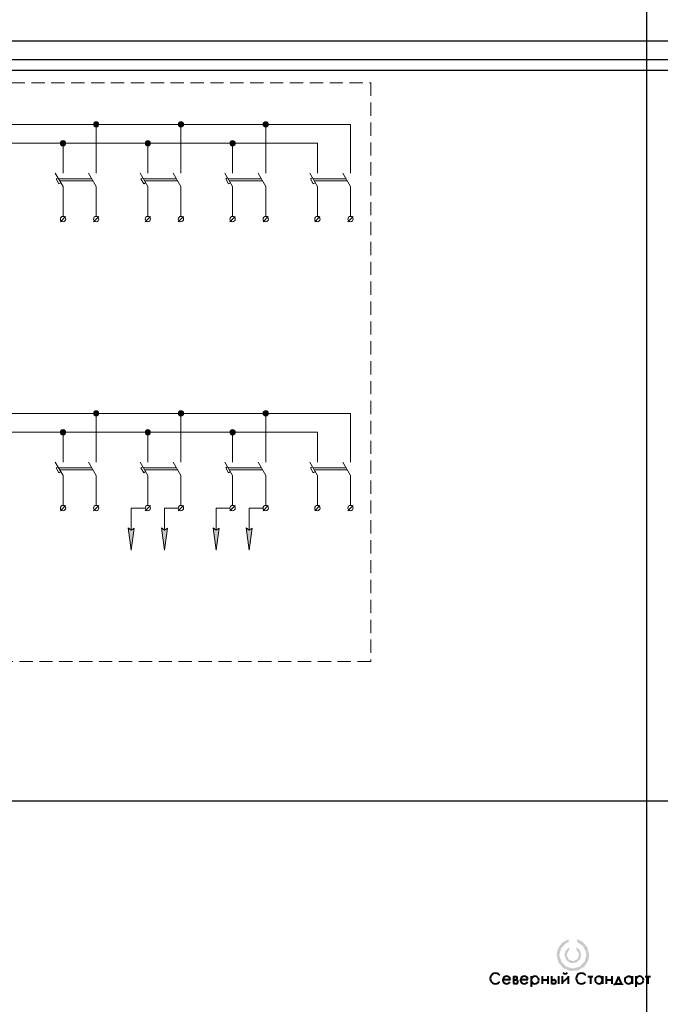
# Model space of a CAD drawing. Header units: millimetres. Extents: x 0 to 1680, y 0 to 297.
# Tile 9 of 11: x 1064 to 1257, y 0 to 297. Entities that reach past the tile are written whole.
import ezdxf

# ---------------------------------------------------------------- set-up
doc = ezdxf.new("R2010")
doc.units = ezdxf.units.MM
for name, pattern in [('K5LT32768', [0]), ('K5LT_DASHED', [6, 4, -2]), ('K5LT_THIN', [0]), ('K5LT_THIN_INCLUDED_TO_HATCHING', [0])]:
    doc.linetypes.add(name, pattern=pattern)
doc.layers.add('Блок', color=7, linetype='Continuous')

# ---------------------------------------------------------------- blocks, each defined once
blk = doc.blocks.new('U30')
at = {"linetype": 'K5LT_DASHED', "lineweight": 18}
for p, q in [((911.29, 278), (1169.69, 278)), ((911.29, 103.4), (911.29, 278)), ((1169.69, 278), (1169.69, 103.4)), ((1169.69, 103.4), (911.29, 103.4))]:
    blk.add_line(p, q, dxfattribs=at)
blk = doc.blocks.new('U130')
at = {"linetype": 'K5LT_THIN', "lineweight": 18}
for p, q in [((1076.82, 250.69), (1076.82, 254.02)), ((1086.82, 250.69), (1086.82, 254.02)), ((1074.5, 250.7), (1076.82, 246.69)), ((1084.5, 250.7), (1086.82, 246.69)), ((1074.74, 248.95), (1075.32, 249.29)), ((1075.57, 247.51), (1074.74, 248.95)), ((1075.47, 249.02), (1085.46, 249.02)), ((1076.15, 247.84), (1075.57, 247.51)), ((1075.85, 248.36), (1085.85, 248.36)), ((1076.82, 246.69), (1076.82, 243.36)), ((1086.82, 246.69), (1086.82, 243.36))]:
    blk.add_line(p, q, dxfattribs=at)
blk = doc.blocks.new('U131')
at = {"linetype": 'K5LT_THIN', "lineweight": 18}
for p, q in [((1102.4, 250.69), (1102.4, 254.02)), ((1112.4, 250.69), (1112.4, 254.02)), ((1100.08, 250.7), (1102.4, 246.69)), ((1110.08, 250.7), (1112.4, 246.69)), ((1100.32, 248.95), (1100.9, 249.29)), ((1101.16, 247.51), (1100.32, 248.95)), ((1101.05, 249.02), (1111.05, 249.02)), ((1101.73, 247.84), (1101.16, 247.51)), ((1101.44, 248.36), (1111.43, 248.36)), ((1102.4, 246.69), (1102.4, 243.36)), ((1112.4, 246.69), (1112.4, 243.36))]:
    blk.add_line(p, q, dxfattribs=at)
blk = doc.blocks.new('U132')
at = {"linetype": 'K5LT_THIN', "lineweight": 18}
for p, q in [((1127.99, 250.69), (1127.99, 254.02)), ((1137.99, 250.69), (1137.99, 254.02)), ((1125.67, 250.7), (1127.99, 246.69)), ((1135.67, 250.7), (1137.99, 246.69)), ((1125.91, 248.95), (1126.49, 249.29)), ((1126.74, 247.51), (1125.91, 248.95)), ((1126.63, 249.02), (1136.63, 249.02)), ((1127.32, 247.84), (1126.74, 247.51)), ((1127.02, 248.36), (1137.02, 248.36)), ((1127.99, 246.69), (1127.99, 243.36)), ((1137.99, 246.69), (1137.99, 243.36))]:
    blk.add_line(p, q, dxfattribs=at)
blk = doc.blocks.new('U133')
at = {"linetype": 'K5LT_THIN', "lineweight": 18}
for p, q in [((1153.57, 250.69), (1153.57, 254.02)), ((1163.57, 250.69), (1163.57, 254.02)), ((1151.25, 250.7), (1153.57, 246.69)), ((1161.25, 250.7), (1163.57, 246.69)), ((1151.49, 248.95), (1152.07, 249.29)), ((1152.33, 247.51), (1151.49, 248.95)), ((1152.22, 249.02), (1162.22, 249.02)), ((1152.9, 247.84), (1152.33, 247.51)), ((1152.61, 248.36), (1162.6, 248.36)), ((1153.57, 246.69), (1153.57, 243.36)), ((1163.57, 246.69), (1163.57, 243.36))]:
    blk.add_line(p, q, dxfattribs=at)
blk = doc.blocks.new('U146')
at = {"linetype": 'K5LT_THIN', "lineweight": 18}
blk.add_line((1076.03, 236.07), (1077.61, 237.65), dxfattribs=at)
for start, end in [(0, 180), (180, 0)]:
    blk.add_arc((1076.82, 236.86), 0.8, start, end, dxfattribs=at)
blk = doc.blocks.new('U147')
at = {"linetype": 'K5LT_THIN', "lineweight": 18}
blk.add_line((1086.03, 236.07), (1087.61, 237.65), dxfattribs=at)
for start, end in [(0, 180), (180, 0)]:
    blk.add_arc((1086.82, 236.86), 0.8, start, end, dxfattribs=at)
blk = doc.blocks.new('U148')
at = {"linetype": 'K5LT_THIN', "lineweight": 18}
blk.add_line((1101.61, 236.07), (1103.19, 237.65), dxfattribs=at)
for start, end in [(0, 180), (180, 0)]:
    blk.add_arc((1102.4, 236.86), 0.8, start, end, dxfattribs=at)
blk = doc.blocks.new('U149')
at = {"linetype": 'K5LT_THIN', "lineweight": 18}
blk.add_line((1111.61, 236.07), (1113.19, 237.65), dxfattribs=at)
for start, end in [(0, 180), (180, 0)]:
    blk.add_arc((1112.4, 236.86), 0.8, start, end, dxfattribs=at)
blk = doc.blocks.new('U150')
at = {"linetype": 'K5LT_THIN', "lineweight": 18}
blk.add_line((1127.2, 236.07), (1128.77, 237.65), dxfattribs=at)
for start, end in [(0, 180), (180, 0)]:
    blk.add_arc((1127.99, 236.86), 0.8, start, end, dxfattribs=at)
blk = doc.blocks.new('U151')
at = {"linetype": 'K5LT_THIN', "lineweight": 18}
blk.add_line((1137.2, 236.07), (1138.77, 237.65), dxfattribs=at)
for start, end in [(0, 180), (180, 0)]:
    blk.add_arc((1137.99, 236.86), 0.8, start, end, dxfattribs=at)
blk = doc.blocks.new('U152')
at = {"linetype": 'K5LT_THIN', "lineweight": 18}
blk.add_line((1152.78, 236.07), (1154.36, 237.65), dxfattribs=at)
for start, end in [(0, 180), (180, 0)]:
    blk.add_arc((1153.57, 236.86), 0.8, start, end, dxfattribs=at)
blk = doc.blocks.new('U153')
at = {"linetype": 'K5LT_THIN', "lineweight": 18}
blk.add_line((1162.78, 236.07), (1164.36, 237.65), dxfattribs=at)
for start, end in [(0, 180), (180, 0)]:
    blk.add_arc((1163.57, 236.86), 0.8, start, end, dxfattribs=at)
blk = doc.blocks.new('U166')
blk.add_hatch(color=256).paths.add_polyline_path([(1077.62, 259.72), (1077.38, 260.29), (1076.82, 260.52), (1076.25, 260.29), (1076.02, 259.72), (1076.25, 259.16), (1076.82, 258.92), (1077.38, 259.16)])
at = {"linetype": 'K5LT_THIN_INCLUDED_TO_HATCHING', "lineweight": 18}
for start, end in [(0, 180), (180, 0)]:
    blk.add_arc((1076.82, 259.72), 0.8, start, end, dxfattribs=at)
blk = doc.blocks.new('U167')
blk.add_hatch(color=256).paths.add_polyline_path([(1087.62, 265.42), (1087.38, 265.99), (1086.82, 266.22), (1086.25, 265.99), (1086.02, 265.42), (1086.25, 264.86), (1086.82, 264.62), (1087.38, 264.86)])
at = {"linetype": 'K5LT_THIN_INCLUDED_TO_HATCHING', "lineweight": 18}
for start, end in [(0, 180), (180, 0)]:
    blk.add_arc((1086.82, 265.42), 0.8, start, end, dxfattribs=at)
blk = doc.blocks.new('U168')
blk.add_hatch(color=256).paths.add_polyline_path([(1103.2, 259.72), (1102.97, 260.29), (1102.4, 260.52), (1101.84, 260.29), (1101.6, 259.72), (1101.84, 259.16), (1102.4, 258.92), (1102.97, 259.16)])
at = {"linetype": 'K5LT_THIN_INCLUDED_TO_HATCHING', "lineweight": 18}
for start, end in [(0, 180), (180, 0)]:
    blk.add_arc((1102.4, 259.72), 0.8, start, end, dxfattribs=at)
blk = doc.blocks.new('U169')
blk.add_hatch(color=256).paths.add_polyline_path([(1113.2, 265.42), (1112.97, 265.99), (1112.4, 266.22), (1111.84, 265.99), (1111.6, 265.42), (1111.84, 264.86), (1112.4, 264.62), (1112.97, 264.86)])
at = {"linetype": 'K5LT_THIN_INCLUDED_TO_HATCHING', "lineweight": 18}
for start, end in [(0, 180), (180, 0)]:
    blk.add_arc((1112.4, 265.42), 0.8, start, end, dxfattribs=at)
blk = doc.blocks.new('U170')
blk.add_hatch(color=256).paths.add_polyline_path([(1128.79, 259.72), (1128.55, 260.29), (1127.99, 260.52), (1127.42, 260.29), (1127.19, 259.72), (1127.42, 259.16), (1127.99, 258.92), (1128.55, 259.16)])
at = {"linetype": 'K5LT_THIN_INCLUDED_TO_HATCHING', "lineweight": 18}
for start, end in [(0, 180), (180, 0)]:
    blk.add_arc((1127.99, 259.72), 0.8, start, end, dxfattribs=at)
blk = doc.blocks.new('U171')
blk.add_hatch(color=256).paths.add_polyline_path([(1138.79, 265.42), (1138.55, 265.99), (1137.99, 266.22), (1137.42, 265.99), (1137.19, 265.42), (1137.42, 264.86), (1137.99, 264.62), (1138.55, 264.86)])
at = {"linetype": 'K5LT_THIN_INCLUDED_TO_HATCHING', "lineweight": 18}
for start, end in [(0, 180), (180, 0)]:
    blk.add_arc((1137.99, 265.42), 0.8, start, end, dxfattribs=at)
blk = doc.blocks.new('U188')
at = {"linetype": 'K5LT_THIN', "lineweight": 18}
for p, q in [((1076.82, 163.53), (1076.82, 166.86)), ((1086.82, 163.53), (1086.82, 166.86)), ((1074.5, 163.53), (1076.82, 159.53)), ((1084.5, 163.53), (1086.82, 159.53)), ((1074.74, 161.79), (1075.32, 162.12)), ((1075.57, 160.35), (1074.74, 161.79)), ((1075.47, 161.86), (1085.46, 161.86)), ((1076.15, 160.68), (1075.57, 160.35)), ((1075.85, 161.19), (1085.85, 161.19)), ((1076.82, 159.53), (1076.82, 156.19)), ((1086.82, 159.53), (1086.82, 156.19))]:
    blk.add_line(p, q, dxfattribs=at)
blk = doc.blocks.new('U189')
at = {"linetype": 'K5LT_THIN', "lineweight": 18}
for p, q in [((1102.4, 163.53), (1102.4, 166.86)), ((1112.4, 163.53), (1112.4, 166.86)), ((1100.08, 163.53), (1102.4, 159.53)), ((1110.08, 163.53), (1112.4, 159.53)), ((1100.32, 161.79), (1100.9, 162.12)), ((1101.16, 160.35), (1100.32, 161.79)), ((1101.05, 161.86), (1111.05, 161.86)), ((1101.73, 160.68), (1101.16, 160.35)), ((1101.44, 161.19), (1111.43, 161.19)), ((1102.4, 159.53), (1102.4, 156.19)), ((1112.4, 159.53), (1112.4, 156.19))]:
    blk.add_line(p, q, dxfattribs=at)
blk = doc.blocks.new('U190')
at = {"linetype": 'K5LT_THIN', "lineweight": 18}
for p, q in [((1127.99, 163.53), (1127.99, 166.86)), ((1137.99, 163.53), (1137.99, 166.86)), ((1125.67, 163.53), (1127.99, 159.53)), ((1135.67, 163.53), (1137.99, 159.53)), ((1125.91, 161.79), (1126.49, 162.12)), ((1126.74, 160.35), (1125.91, 161.79)), ((1126.63, 161.86), (1136.63, 161.86)), ((1127.32, 160.68), (1126.74, 160.35)), ((1127.02, 161.19), (1137.02, 161.19)), ((1127.99, 159.53), (1127.99, 156.19)), ((1137.99, 159.53), (1137.99, 156.19))]:
    blk.add_line(p, q, dxfattribs=at)
blk = doc.blocks.new('U191')
at = {"linetype": 'K5LT_THIN', "lineweight": 18}
for p, q in [((1153.57, 163.53), (1153.57, 166.86)), ((1163.57, 163.53), (1163.57, 166.86)), ((1151.25, 163.53), (1153.57, 159.53)), ((1161.25, 163.53), (1163.57, 159.53)), ((1151.49, 161.79), (1152.07, 162.12)), ((1152.33, 160.35), (1151.49, 161.79)), ((1152.22, 161.86), (1162.22, 161.86)), ((1152.9, 160.68), (1152.33, 160.35)), ((1152.61, 161.19), (1162.6, 161.19)), ((1153.57, 159.53), (1153.57, 156.19)), ((1163.57, 159.53), (1163.57, 156.19))]:
    blk.add_line(p, q, dxfattribs=at)
blk = doc.blocks.new('U204')
at = {"linetype": 'K5LT_THIN', "lineweight": 18}
blk.add_line((1076.03, 148.9), (1077.61, 150.48), dxfattribs=at)
for start, end in [(0, 180), (180, 0)]:
    blk.add_arc((1076.82, 149.69), 0.8, start, end, dxfattribs=at)
blk = doc.blocks.new('U205')
at = {"linetype": 'K5LT_THIN', "lineweight": 18}
blk.add_line((1086.03, 148.9), (1087.61, 150.48), dxfattribs=at)
for start, end in [(0, 180), (180, 0)]:
    blk.add_arc((1086.82, 149.69), 0.8, start, end, dxfattribs=at)
blk = doc.blocks.new('U206')
at = {"linetype": 'K5LT_THIN', "lineweight": 18}
blk.add_line((1101.61, 148.9), (1103.19, 150.48), dxfattribs=at)
for start, end in [(0, 180), (180, 0)]:
    blk.add_arc((1102.4, 149.69), 0.8, start, end, dxfattribs=at)
blk = doc.blocks.new('U207')
at = {"linetype": 'K5LT_THIN', "lineweight": 18}
blk.add_line((1111.61, 148.9), (1113.19, 150.48), dxfattribs=at)
for start, end in [(0, 180), (180, 0)]:
    blk.add_arc((1112.4, 149.69), 0.8, start, end, dxfattribs=at)
blk = doc.blocks.new('U208')
at = {"linetype": 'K5LT_THIN', "lineweight": 18}
blk.add_line((1127.2, 148.9), (1128.77, 150.48), dxfattribs=at)
for start, end in [(0, 180), (180, 0)]:
    blk.add_arc((1127.99, 149.69), 0.8, start, end, dxfattribs=at)
blk = doc.blocks.new('U209')
at = {"linetype": 'K5LT_THIN', "lineweight": 18}
blk.add_line((1137.2, 148.9), (1138.77, 150.48), dxfattribs=at)
for start, end in [(0, 180), (180, 0)]:
    blk.add_arc((1137.99, 149.69), 0.8, start, end, dxfattribs=at)
blk = doc.blocks.new('U210')
at = {"linetype": 'K5LT_THIN', "lineweight": 18}
blk.add_line((1152.78, 148.9), (1154.36, 150.48), dxfattribs=at)
for start, end in [(0, 180), (180, 0)]:
    blk.add_arc((1153.57, 149.69), 0.8, start, end, dxfattribs=at)
blk = doc.blocks.new('U211')
at = {"linetype": 'K5LT_THIN', "lineweight": 18}
blk.add_line((1162.78, 148.9), (1164.36, 150.48), dxfattribs=at)
for start, end in [(0, 180), (180, 0)]:
    blk.add_arc((1163.57, 149.69), 0.8, start, end, dxfattribs=at)
blk = doc.blocks.new('U224')
blk.add_hatch(color=256).paths.add_polyline_path([(1077.62, 172.56), (1077.38, 173.12), (1076.82, 173.36), (1076.25, 173.12), (1076.02, 172.56), (1076.25, 171.99), (1076.82, 171.76), (1077.38, 171.99)])
at = {"linetype": 'K5LT_THIN_INCLUDED_TO_HATCHING', "lineweight": 18}
for start, end in [(0, 180), (180, 0)]:
    blk.add_arc((1076.82, 172.56), 0.8, start, end, dxfattribs=at)
blk = doc.blocks.new('U225')
blk.add_hatch(color=256).paths.add_polyline_path([(1087.62, 178.26), (1087.38, 178.82), (1086.82, 179.06), (1086.25, 178.82), (1086.02, 178.26), (1086.25, 177.69), (1086.82, 177.46), (1087.38, 177.69)])
at = {"linetype": 'K5LT_THIN_INCLUDED_TO_HATCHING', "lineweight": 18}
for start, end in [(0, 180), (180, 0)]:
    blk.add_arc((1086.82, 178.26), 0.8, start, end, dxfattribs=at)
blk = doc.blocks.new('U226')
blk.add_hatch(color=256).paths.add_polyline_path([(1103.2, 172.56), (1102.97, 173.12), (1102.4, 173.36), (1101.84, 173.12), (1101.6, 172.56), (1101.84, 171.99), (1102.4, 171.76), (1102.97, 171.99)])
at = {"linetype": 'K5LT_THIN_INCLUDED_TO_HATCHING', "lineweight": 18}
for start, end in [(0, 180), (180, 0)]:
    blk.add_arc((1102.4, 172.56), 0.8, start, end, dxfattribs=at)
blk = doc.blocks.new('U227')
blk.add_hatch(color=256).paths.add_polyline_path([(1113.2, 178.26), (1112.97, 178.82), (1112.4, 179.06), (1111.84, 178.82), (1111.6, 178.26), (1111.84, 177.69), (1112.4, 177.46), (1112.97, 177.69)])
at = {"linetype": 'K5LT_THIN_INCLUDED_TO_HATCHING', "lineweight": 18}
for start, end in [(0, 180), (180, 0)]:
    blk.add_arc((1112.4, 178.26), 0.8, start, end, dxfattribs=at)
blk = doc.blocks.new('U228')
blk.add_hatch(color=256).paths.add_polyline_path([(1128.79, 172.56), (1128.55, 173.12), (1127.99, 173.36), (1127.42, 173.12), (1127.19, 172.56), (1127.42, 171.99), (1127.99, 171.76), (1128.55, 171.99)])
at = {"linetype": 'K5LT_THIN_INCLUDED_TO_HATCHING', "lineweight": 18}
for start, end in [(0, 180), (180, 0)]:
    blk.add_arc((1127.99, 172.56), 0.8, start, end, dxfattribs=at)
blk = doc.blocks.new('U229')
blk.add_hatch(color=256).paths.add_polyline_path([(1138.79, 178.26), (1138.55, 178.82), (1137.99, 179.06), (1137.42, 178.82), (1137.19, 178.26), (1137.42, 177.69), (1137.99, 177.46), (1138.55, 177.69)])
at = {"linetype": 'K5LT_THIN_INCLUDED_TO_HATCHING', "lineweight": 18}
for start, end in [(0, 180), (180, 0)]:
    blk.add_arc((1137.99, 178.26), 0.8, start, end, dxfattribs=at)
blk = doc.blocks.new('U256')
blk.add_hatch(color=256).paths.add_polyline_path([(1096.5, 143.69), (1097.4, 137), (1098.31, 143.67), (1097.4, 143.03)])
at = {"linetype": 'K5LT_THIN', "lineweight": 18}
for p, q in [((1097.4, 143.03), (1097.4, 149.69)), ((1096.5, 143.69), (1097.4, 137)), ((1097.4, 143.03), (1096.5, 143.69)), ((1097.4, 137), (1098.31, 143.67)), ((1098.31, 143.67), (1097.4, 143.03))]:
    blk.add_line(p, q, dxfattribs=at)
blk = doc.blocks.new('U257')
blk.add_hatch(color=256).paths.add_polyline_path([(1106.5, 143.69), (1107.4, 137), (1108.31, 143.67), (1107.4, 143.03)])
at = {"linetype": 'K5LT_THIN', "lineweight": 18}
for p, q in [((1107.4, 143.03), (1107.4, 149.69)), ((1106.5, 143.69), (1107.4, 137)), ((1107.4, 143.03), (1106.5, 143.69)), ((1107.4, 137), (1108.31, 143.67)), ((1108.31, 143.67), (1107.4, 143.03))]:
    blk.add_line(p, q, dxfattribs=at)
blk = doc.blocks.new('U260')
blk.add_hatch(color=256).paths.add_polyline_path([(1122.09, 143.69), (1122.99, 137), (1123.9, 143.67), (1122.99, 143.03)])
at = {"linetype": 'K5LT_THIN', "lineweight": 18}
for p, q in [((1122.99, 143.03), (1122.99, 149.69)), ((1122.09, 143.69), (1122.99, 137)), ((1122.99, 143.03), (1122.09, 143.69)), ((1122.99, 137), (1123.9, 143.67)), ((1123.9, 143.67), (1122.99, 143.03))]:
    blk.add_line(p, q, dxfattribs=at)
blk = doc.blocks.new('U261')
blk.add_hatch(color=256).paths.add_polyline_path([(1132.09, 143.69), (1132.99, 137), (1133.9, 143.67), (1132.99, 143.03)])
at = {"linetype": 'K5LT_THIN', "lineweight": 18}
for p, q in [((1132.99, 143.03), (1132.99, 149.69)), ((1132.09, 143.69), (1132.99, 137)), ((1132.99, 143.03), (1132.09, 143.69)), ((1132.99, 137), (1133.9, 143.67)), ((1133.9, 143.67), (1132.99, 143.03))]:
    blk.add_line(p, q, dxfattribs=at)
blk = doc.blocks.new('U407')
for points in [[(1231.95, 19.64), (1231.95, 18.76), (1233.68, 17.64), (1234.64, 15.81), (1234.74, 14.89), (1234.22, 12.9), (1232.78, 11.41), (1230.8, 10.82), (1228.78, 11.29), (1227.26, 12.68), (1226.61, 14.64), (1226.6, 14.89), (1227.12, 16.89), (1228.56, 18.38), (1229.41, 18.77), (1229.41, 19.65), (1227.41, 18.57), (1226.1, 16.71), (1225.75, 14.89), (1226.28, 12.68), (1227.75, 10.94), (1229.84, 10.05), (1232.11, 10.19), (1234.07, 11.34), (1235.31, 13.25), (1235.59, 14.89), (1235.06, 17.11), (1233.6, 18.85)], [(1231.73, 17.2), (1231.73, 16.45), (1232.51, 15.3), (1232.55, 14.89), (1232.04, 13.6), (1230.78, 13.02), (1229.46, 13.46), (1228.8, 14.69), (1228.79, 14.89), (1229.3, 16.19), (1229.62, 16.46), (1229.62, 17.2), (1228.44, 16.09), (1228.14, 14.89), (1228.66, 13.36), (1230, 12.45), (1231.62, 12.55), (1232.85, 13.61), (1233.2, 14.89), (1232.68, 16.43)]]:
    blk.add_hatch(color=256).paths.add_polyline_path(points)
at = {"linetype": 'K5LT32768', "lineweight": 40}
for p, q in [((1209.56, 7.45), (1211.8, 7.45)), ((1212.76, 8.41), (1212.76, 6.24)), ((1212.76, 8.41), (1213.53, 8.41)), ((1212.76, 7.38), (1213.53, 7.38)), ((1212.76, 6.24), (1213.53, 6.24)), ((1214.88, 7.45), (1217.12, 7.45)), ((1218.1, 8.52), (1218.1, 5.28)), ((1221.36, 8.5), (1221.36, 6.15)), ((1221.36, 7.43), (1223.08, 7.43)), ((1223.08, 8.5), (1223.08, 6.15)), ((1224.23, 8.5), (1224.23, 6.24)), ((1224.23, 7.38), (1225, 7.38)), ((1224.23, 6.24), (1225, 6.24)), ((1226.3, 8.5), (1226.3, 6.15)), ((1227.4, 8.5), (1227.4, 6.15)), ((1227.4, 6.45), (1229.23, 8.21)), ((1229.23, 8.5), (1229.23, 6.15)), ((1235.15, 8.41), (1236.73, 8.41)), ((1235.95, 8.41), (1235.95, 6.15)), ((1239.57, 8.5), (1239.57, 6.15)), ((1240.69, 8.5), (1240.69, 6.15)), ((1240.69, 7.43), (1242.41, 7.43)), ((1242.41, 8.5), (1242.41, 6.15)), ((1243.27, 5.79), (1243.27, 6.22)), ((1243.27, 6.22), (1245.58, 6.22)), ((1244.44, 8.37), (1243.51, 6.22)), ((1245.37, 6.22), (1244.44, 8.37)), ((1245.58, 6.22), (1245.58, 5.84)), ((1248.58, 8.5), (1248.58, 6.15)), ((1249.69, 8.52), (1249.69, 5.28)), ((1252.52, 8.41), (1254.09, 8.41)), ((1253.32, 8.41), (1253.32, 6.15))]:
    blk.add_line(p, q, dxfattribs=at)
for centre, radius, start, end in [((1207.35, 7.77), 1.6, 37.074, 321.6008), ((1228.34, 9.99), 0.828, 216.4819, 323.681), ((1233.25, 7.77), 1.6, 37.074, 321.6008), ((1210.68, 7.31), 1.13, 7.3391, 332.5516), ((1213.36, 7.91), 0.534, 281.1083, 70.9439), ((1213.53, 6.81), 0.571, 270, 90), ((1216, 7.31), 1.13, 7.3391, 332.5516), ((1219.22, 7.31), 1.13, 0, 180), ((1219.22, 7.31), 1.13, 180, 0), ((1225, 6.81), 0.571, 270, 90), ((1238.47, 7.31), 1.13, 7.3391, 3.7582), ((1247.47, 7.31), 1.13, 7.3391, 3.7582), ((1250.81, 7.31), 1.13, 0, 180), ((1250.81, 7.31), 1.13, 180, 0)]:
    blk.add_arc(centre, radius, start, end, dxfattribs=at)

msp = doc.modelspace()

# ---------------------------------------------------------------- linework, layer by layer
at = {"linetype": 'K5LT_THIN', "lineweight": 18}
for p, q in [((933.31, 265.42), (1163.57, 265.42)), ((1086.82, 254.02), (1086.82, 265.42)), ((1112.4, 254.02), (1112.4, 265.42)), ((1137.99, 254.02), (1137.99, 265.42)), ((1163.57, 254.02), (1163.57, 265.42)), ((923.31, 259.72), (1153.57, 259.72)), ((1076.82, 254.02), (1076.82, 259.72)), ((1102.4, 254.02), (1102.4, 259.72)), ((1127.99, 254.02), (1127.99, 259.72)), ((1153.57, 254.02), (1153.57, 259.72)), ((1076.82, 237.66), (1076.82, 243.36)), ((1086.82, 237.66), (1086.82, 243.36)), ((1102.4, 237.66), (1102.4, 243.36)), ((1112.4, 237.66), (1112.4, 243.36)), ((1127.99, 237.66), (1127.99, 243.36)), ((1137.99, 237.66), (1137.99, 243.36)), ((1153.57, 237.66), (1153.57, 243.36)), ((1163.57, 237.66), (1163.57, 243.36)), ((933.31, 178.26), (1163.57, 178.26)), ((1086.82, 166.86), (1086.82, 178.26)), ((1112.4, 166.86), (1112.4, 178.26)), ((1137.99, 166.86), (1137.99, 178.26)), ((1163.57, 166.86), (1163.57, 178.26)), ((923.31, 172.56), (1153.57, 172.56)), ((1076.82, 166.86), (1076.82, 172.56)), ((1102.4, 166.86), (1102.4, 172.56)), ((1127.99, 166.86), (1127.99, 172.56)), ((1153.57, 166.86), (1153.57, 172.56)), ((1076.82, 150.49), (1076.82, 156.19)), ((1086.82, 150.49), (1086.82, 156.19)), ((1102.4, 150.49), (1102.4, 156.19)), ((1112.4, 150.49), (1112.4, 156.19)), ((1127.99, 150.49), (1127.99, 156.19)), ((1137.99, 150.49), (1137.99, 156.19)), ((1153.57, 150.49), (1153.57, 156.19)), ((1163.57, 150.49), (1163.57, 156.19)), ((1097.4, 149.69), (1101.6, 149.69)), ((1107.4, 149.69), (1111.6, 149.69)), ((1122.99, 149.69), (1127.19, 149.69)), ((1132.99, 149.69), (1137.19, 149.69))]:
    msp.add_line(p, q, dxfattribs=at)
at = {"layer": 'Блок'}
for p, direction in [((1253, 291.54), (0, 1)), ((830, 290.67), (1, 0)), ((830, 290.67), (1, 0)), ((-269.18, 284.95), (1, 0)), ((-269.18, 284.95), (1, 0)), ((3576.17, 281.74), (1, 0)), ((1070, 61.33), (1, 0))]:
    msp.add_xline(p, direction, dxfattribs=at)

# ---------------------------------------------------------------- block references
for name in ['U30', 'U167', 'U169', 'U171', 'U166', 'U168', 'U170', 'U130', 'U131', 'U132', 'U133', 'U146', 'U147', 'U148', 'U149', 'U150', 'U151', 'U152', 'U153', 'U225', 'U227', 'U229', 'U224', 'U226', 'U228', 'U188', 'U189', 'U190', 'U191', 'U204', 'U205', 'U256', 'U206', 'U257', 'U207', 'U260', 'U208', 'U261', 'U209', 'U210', 'U211', 'U407']:
    msp.add_blockref(name, (0, 0))

doc.saveas('drawing.dxf')
